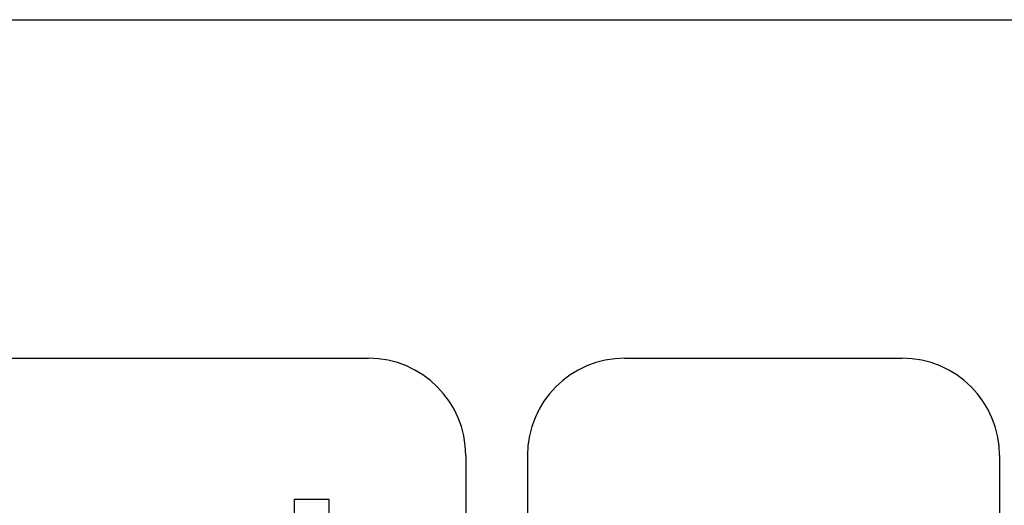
# Model space of a CAD drawing. Extents: x -1507204116 to 3732041488, y -170180604 to 62810664.
# Tile 54 of 54: x 138955 to 189583, y 45465 to 70407. Entities that reach past the tile are written whole.
import ezdxf

# ---------------------------------------------------------------- set-up
doc = ezdxf.new("R2010")
doc.units = 0
doc.header["$LTSCALE"] = 1000
doc.header["$MEASUREMENT"] = 0
doc.layers.add('_ZAŘÍZENÍ', color=7, linetype='CONTINUOUS')
doc.layers.add('TENKA', color=7, linetype='CONTINUOUS')

msp = doc.modelspace()

# ---------------------------------------------------------------- linework, layer by layer
at = {"layer": '_ZAŘÍZENÍ', "color": 0}
msp.add_lwpolyline([(93060, 53017), (156894, 53017)], dxfattribs=at)
at = {"layer": '_ZAŘÍZENÍ', "color": 0, "lineweight": -2}
for points in [[(170060, 53017), (184340, 53017)], [(161894, 48017), (161894, 41070)], [(165060, 48017), (165060, 41017)], [(189340, 48017), (189340, 4017), (175883, 4017)]]:
    msp.add_lwpolyline(points, dxfattribs=at)
msp.add_lwpolyline([(153083, 45787), (154843, 45787), (154843, 43277), (153083, 43277)], close=True, dxfattribs=at)
for centre, start, end in [((156894, 48017), 0, 90), ((170060, 48017), 90, 180), ((184340, 48017), 0, 90)]:
    msp.add_arc(centre, 5000, start, end, dxfattribs=at)
at = {"layer": 'TENKA', "lineweight": -2}
msp.add_lwpolyline([(-63921, 70407), (215262, 70407), (215262, -49884), (-63921, -49884)], close=True, dxfattribs=at)

doc.saveas('drawing.dxf')
